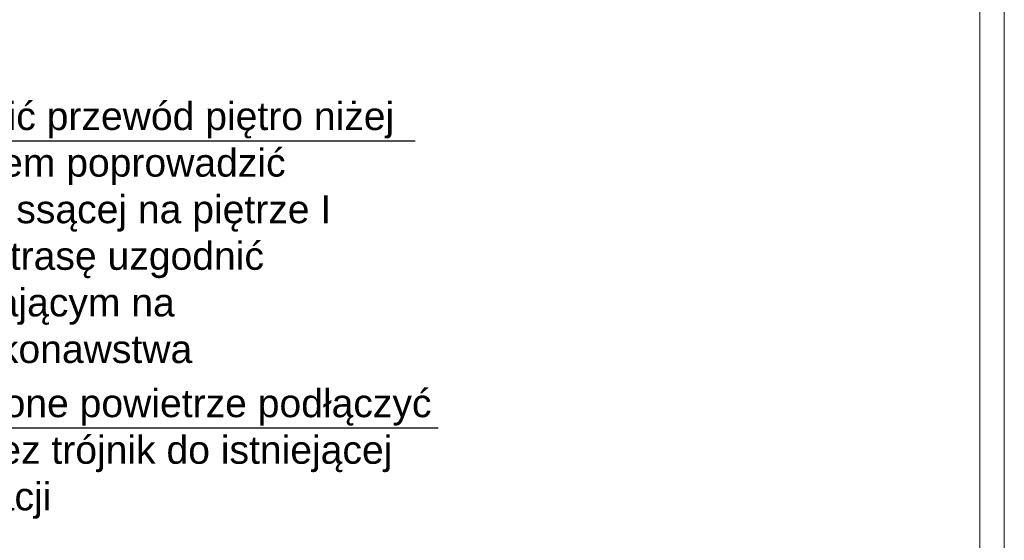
# Model space of a CAD drawing. Header units: millimetres. Extents: x 6904000 to 7075021, y 297772 to 407623.
# Tile 46 of 91: x 6949487 to 6956526, y 400173 to 403898. Entities that reach past the tile are written whole.
import ezdxf

# ---------------------------------------------------------------- set-up
doc = ezdxf.new("R2010")
doc.units = ezdxf.units.MM
doc.layers.add('_MECH_OPIS', color=7, linetype='Continuous')
doc.layers.add('MCS - PW - 2 piętro (2026.04.21)_do wysłania$0$Obrys powierzchni', color=8, linetype='Continuous', lineweight=9, plot=False)
doc.styles.get("Standard").update_dxf_attribs({"font": 'arial.ttf'})

msp = doc.modelspace()

# ---------------------------------------------------------------- linework, layer by layer
at = {"layer": '_MECH_OPIS'}
for points in [[(6952315.4, 403029.1), (6948075.5, 403029.1), (6947005.4, 402758.5)], [(6952479.2, 400974.5), (6948559.2, 400974.5), (6946823.6, 402344.8)]]:
    msp.add_lwpolyline(points, dxfattribs=at)
at = {"layer": 'MCS - PW - 2 piętro (2026.04.21)_do wysłania$0$Obrys powierzchni', "ltscale": 1.6}
for points in [[(6935526.2, 407623.2), (6956526.2, 407623.2), (6956526.2, 392773.2), (6935526.2, 392773.2)], [(6935701.2, 407448.2), (6956351.2, 407448.2), (6956351.2, 392948.2), (6935701.2, 392948.2)]]:
    msp.add_lwpolyline(points, close=True, dxfattribs=at)

# ---------------------------------------------------------------- texts
at = {"layer": '_MECH_OPIS', "char_height": 200, "attachment_point": 1}
for s, insert, width in [('Kanalizacja %%C50; i=3%\\PProwadzić w posadzce ze spadkiem do pionu\\PPrzed wykonaniem sprawdzić grubość warstw posadzkowych\\PW razie niewystarczającej przestrzeni \\Ppodejście prowadzić piętro niżej\\P', (6943741, 405230.3), 6219.727), ('Sprowadzić przewód piętro niżej\\PPod stropem poprowadzić \\Pdo pompy ssącej na piętrze I\\PDokładną trasę uzgodnić \\Pz zamawiającym na \\Petapie wykonawstwa', (6948158.4, 403308.4), 6219.727), ('Sprężone powietrze podłączyć poprzez trójnik do istniejącej instalacji', (6948642.2, 401253.8), 4368.753)]:
    msp.add_mtext(s, dxfattribs=dict(at, insert=insert, width=width))

doc.saveas('drawing.dxf')
